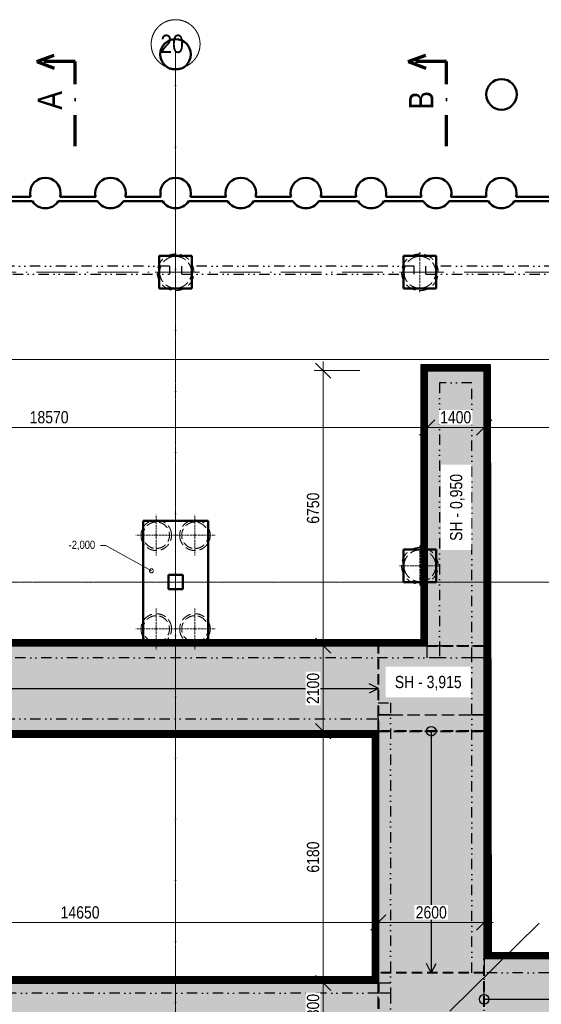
# Model space of a CAD drawing. Header units: millimetres. Extents: x -2694 to 670324, y -147023 to 76385.
# Tile 18 of 51: x 213810 to 226623, y 52217 to 76385. Entities that reach past the tile are written whole.
import ezdxf
from ezdxf import colors
from ezdxf.entities.mleader import LeaderData, LeaderLine
from ezdxf.math import Vec2, Vec3

# ---------------------------------------------------------------- set-up
doc = ezdxf.new("R2010")
doc.units = ezdxf.units.MM
doc.header["$LTSCALE"] = 10
for name, pattern in [('A_CARA_07', [7, 5, -2]), ('Carkovana 0.5x', [0.14, 0.1, -0.04]), ('Cerchovana 2x', [0.5, 0.3, -0.1, 0, -0.1]), ('DASHDOT', [25.4, 12.7, -6.35, 0, -6.35]), ('DASHED', [19.05, 12.7, -6.35]), ('DIVIDE', [31.75, 12.7, -6.35, 0, -6.35, 0, -6.35]), ('Teckovana', [0.06, 0, -0.06]), ('Čerchovaná 20mm', [3000, 2000, -500, 0, -500])]:
    doc.linetypes.add(name, pattern=pattern)
doc.layers.get('0').update_dxf_attribs({"lineweight": 20})
doc.layers.get('Defpoints').update_dxf_attribs({"lineweight": 20})
for name, color, linetype, lineweight in [('_A_OSY_HPFM', 253, 'DASHDOT', 13), ('A_KOTY', 7, 'Continuous', 13), ('A_LEGENDY', 21, 'Continuous', 13), ('A_REZY', 230, 'DASHDOT', 70), ('CA_NEVHRA', 43, 'A_CARA_07', 20), ('CA_POHHRA25', 7, 'Continuous', 20), ('CA_REZY', 1, 'Continuous', 40), ('CA_ZAKLADY25', 43, 'Continuous', 20)]:
    doc.layers.add(name, color=color, linetype=linetype, lineweight=lineweight)
doc.layers.add('A_SRAFY_ZB', color=7, linetype='Continuous', lineweight=13, true_color=0xc8c8c8, transparency=0.3)
doc.layers.add('B_PUD_ZAKLAD_TENKA_PODKLADNI_BETON_A_H.I.', color=7, linetype='Continuous', lineweight=30, true_color=0x05ff44)
doc.layers.add('B_PUD_ZAKLAD_TUCNA_ZAKLAD_SPARA', color=7, linetype='Continuous', lineweight=40, true_color=0xff054b)
doc.layers.add('Rastr', color=252, linetype='Teckovana', lineweight=20, plot=False)
doc.layers.add('Standard', color=131, linetype='Continuous', lineweight=20, transparency=0.25)
doc.styles.add('KÓTY', font='ARIALN.TTF')
doc.dimstyles.new('INPROS - 150', dxfattribs={"dimscale": 150, "dimtxt": 2, "dimasz": 2.5, "dimexe": 1.5, "dimexo": 2, "dimtad": 1, "dimdec": 0, "dimrnd": 5, "dimtxsty": 'KÓTY', "dimblk": 'OBLIQUE', "dimcen": 2.5, "dimdle": 1.5, "dimadec": 0, "dimazin": 0, "dimtfac": 1, "dimtdec": 0, "dimtmove": 2, "dimatfit": 3, "dimldrblk": 'OBLIQUE', "dimfxl": 6, "dimfxlon": 1, "dimtfill": 1, "dimlwd": -1, "dimlwe": -1, "dimarcsym": 0})

# ---------------------------------------------------------------- blocks, each defined once
blk = doc.blocks.new('OSY_HPFM')
at = {"layer": '_A_OSY_HPFM', "color": 7, "linetype": 'Čerchovaná 20mm', "lineweight": 9, "ltscale": 0.05, "transparency": 33554641}
for p, q in [((217640, -1496), (217640, 75185)), ((200726, 70185), (294667, 70185)), ((200726, 62580), (294667, 62580))]:
    blk.add_line(p, q, dxfattribs=at)
at = {"layer": '_A_OSY_HPFM', "color": 7, "lineweight": 9, "ltscale": 100, "transparency": 33554641}
blk.add_circle((217640, 75785), 600, dxfattribs=at)
at = {"layer": '_A_OSY_HPFM', "color": 7, "lineweight": 9, "ltscale": 0.05, "transparency": 33554641, "style": 'KÓTY'}
blk.add_text('20', height=450, dxfattribs=at).set_placement((217268, 75567))
blk = doc.blocks.new('zaklady hpfm')
at = {"layer": 'CA_ZAKLADY25', "color": 8, "lineweight": 50, "true_color": 0x7b7b7b}
for p, q in [((214078, 72033), (213202, 72033)), ((215678, 72033), (214802, 72033)), ((217278, 72033), (216402, 72033)), ((218878, 72033), (218002, 72033)), ((220478, 72033), (219602, 72033)), ((222078, 72033), (221202, 72033)), ((223678, 72033), (222802, 72033)), ((225278, 72033), (224402, 72033)), ((226878, 72033), (226002, 72033)), ((213157, 71930), (214123, 71930)), ((214757, 71930), (215723, 71930)), ((216357, 71930), (217323, 71930)), ((217957, 71930), (218923, 71930)), ((219557, 71930), (220523, 71930)), ((221157, 71930), (222123, 71930)), ((222757, 71930), (223723, 71930)), ((224357, 71930), (225323, 71930)), ((225957, 71930), (226923, 71930)), ((218040, 70585), (217240, 70585)), ((217240, 70585), (217240, 69785)), ((217240, 69785), (217240, 70585)), ((217240, 70585), (218040, 70585)), ((218040, 69785), (218040, 70585)), ((218040, 70585), (218040, 69785)), ((224040, 70585), (223240, 70585)), ((223240, 70585), (223240, 69785)), ((223240, 69785), (223240, 70585)), ((223240, 70585), (224040, 70585)), ((224040, 69785), (224040, 70585)), ((224040, 70585), (224040, 69785)), ((217240, 69785), (218040, 69785)), ((218040, 69785), (217240, 69785)), ((223240, 69785), (224040, 69785)), ((224040, 69785), (223240, 69785)), ((218440, 64080), (216840, 64080)), ((216840, 64080), (216840, 61080)), ((216840, 61080), (216840, 64080)), ((216840, 64080), (218440, 64080)), ((218440, 61080), (218440, 64080)), ((218440, 64080), (218440, 61080)), ((224040, 63380), (223240, 63380)), ((223240, 63380), (223240, 62580)), ((223240, 62580), (223240, 63380)), ((223240, 63380), (224040, 63380)), ((224040, 62580), (224040, 63380)), ((224040, 63380), (224040, 62580)), ((217465, 62755), (217815, 62755)), ((217465, 62405), (217465, 62755)), ((217815, 62755), (217465, 62755)), ((217465, 62755), (217465, 62405)), ((217815, 62755), (217815, 62405)), ((217815, 62405), (217815, 62755)), ((217815, 62405), (217465, 62405)), ((217465, 62405), (217815, 62405)), ((223240, 62580), (224040, 62580)), ((224040, 62580), (223240, 62580)), ((216840, 61080), (218440, 61080)), ((218440, 61080), (216840, 61080))]:
    blk.add_line(p, q, dxfattribs=at)
for centre, start, end in [((217639, 75534), 0, 180), ((217639, 75534), 180, 0), ((225645, 74551), 0, 180), ((225645, 74551), 180, 0), ((214440, 72130), 0, 180), ((216040, 72130), 0, 180), ((217640, 72130), 0, 180), ((219240, 72130), 0, 180), ((220840, 72130), 0, 180), ((222440, 72130), 0, 180), ((224040, 72130), 0, 180), ((225640, 72130), 0, 180), ((214440, 72130), 180, 194.9621), ((214440, 72130), 345.0379, 360), ((216040, 72130), 180, 194.9621), ((216040, 72130), 345.0379, 0), ((217640, 72130), 180, 194.9621), ((217640, 72130), 345.0379, 0), ((219240, 72130), 180, 194.9621), ((219240, 72130), 345.0379, 360), ((220840, 72130), 180, 194.9621), ((220840, 72130), 345.0379, 0), ((222440, 72130), 180, 194.9621), ((222440, 72130), 345.0379, 0), ((224040, 72130), 180, 194.9621), ((224040, 72130), 345.0379, 0), ((225640, 72130), 180, 194.9621), ((225640, 72130), 345.0379, 0), ((214440, 72130), 212.2955, 327.7045), ((216040, 72130), 212.2955, 327.7045), ((217640, 72130), 212.2955, 327.7045), ((219240, 72130), 212.2955, 327.7045), ((220840, 72130), 212.2955, 327.7045), ((222440, 72130), 212.2955, 327.7045), ((224040, 72130), 212.2955, 327.7045), ((225640, 72130), 212.2955, 327.7045)]:
    blk.add_arc(centre, 375, start, end, dxfattribs=at)
blk = doc.blocks.new('PRAHY')
at = {"layer": 'CA_REZY', "color": 251, "linetype": 'DIVIDE', "lineweight": 25, "ltscale": 2, "true_color": 0x646464}
for p, q in [((217490, -125643), (211790, -125643)), ((217490, -125643), (217490, -125643)), ((217490, -125643), (217490, -125843)), ((217790, -125843), (217790, -125643)), ((217790, -125643), (217790, -125643)), ((223490, -125643), (217790, -125643)), ((223490, -125643), (223490, -125643)), ((223490, -125643), (223490, -125843)), ((223790, -125843), (223790, -125643)), ((223790, -125643), (223790, -125643)), ((229490, -125643), (223790, -125643)), ((213005, -125843), (217490, -125843)), ((217790, -125843), (223490, -125843)), ((223790, -125843), (229490, -125843))]:
    blk.add_line(p, q, dxfattribs=at)
blk = doc.blocks.new('rastr jirka netisk')
at = {"layer": 'Rastr', "linetype": 'Cerchovana 2x', "lineweight": 5, "transparency": 33554508}
for p, q in [((217640, 260892), (217640, 199255)), ((300474, 247828), (185603, 247828))]:
    blk.add_line(p, q, dxfattribs=at)
blk = doc.blocks.new('PILOTY')
at = {"layer": 'CA_NEVHRA', "color": 8, "true_color": 0x7b7b7b}
for p, q in [((217640, -131209), (217640, -131010)), ((217640, -131510), (217640, -131209)), ((223640, -131209), (223640, -131010)), ((223640, -131510), (223640, -131209)), ((217440, -131510), (217140, -131510)), ((217640, -131510), (217440, -131510)), ((217640, -131510), (217640, -131809)), ((217640, -131510), (217840, -131510)), ((217840, -131510), (218140, -131510)), ((223440, -131510), (223140, -131510)), ((223640, -131510), (223440, -131510)), ((223640, -131510), (223640, -131809)), ((223640, -131510), (223840, -131510)), ((223840, -131510), (224140, -131510)), ((217640, -131809), (217640, -132010)), ((223640, -131809), (223640, -132010)), ((217165, -137965), (217165, -137465)), ((218115, -137965), (218115, -137465)), ((217165, -137965), (216665, -137965)), ((217165, -137965), (217165, -138014)), ((217165, -137965), (217665, -137965)), ((218115, -137965), (217615, -137965)), ((218115, -137965), (218115, -138014)), ((218115, -137965), (218615, -137965)), ((217165, -138014), (217165, -138465)), ((218115, -138014), (218115, -138465)), ((223640, -138409), (223640, -138215)), ((223640, -138715), (223640, -138409)), ((223440, -138715), (223140, -138715)), ((223640, -138715), (223440, -138715)), ((223640, -138715), (223640, -139009)), ((223640, -138715), (223840, -138715)), ((223840, -138715), (224140, -138715)), ((223640, -139009), (223640, -139215)), ((217165, -140214), (217165, -139765)), ((218115, -140214), (218115, -139765)), ((217165, -140265), (216665, -140265)), ((217165, -140265), (217165, -140214)), ((217165, -140265), (217665, -140265)), ((217165, -140265), (217165, -140765)), ((218115, -140265), (217615, -140265)), ((218115, -140265), (218115, -140214)), ((218115, -140265), (218115, -140765)), ((218115, -140265), (218615, -140265))]:
    blk.add_line(p, q, dxfattribs=at)
at = {"layer": 'CA_NEVHRA', "color": 8, "ltscale": 5, "true_color": 0x7b7b7b}
for centre, radius, start, end in [((217640, -131510), 450, 90, 270), ((217640, -131510), 450, 90, 270), ((217640, -131510), 390, 0, 180), ((217640, -131510), 390, 0, 180), ((217640, -131510), 450, 270, 90), ((217640, -131510), 450, 270, 90), ((223640, -131510), 450, 90, 270), ((223640, -131510), 450, 90, 270), ((223640, -131510), 390, 0, 180), ((223640, -131510), 390, 0, 180), ((223640, -131510), 450, 270, 90), ((223640, -131510), 450, 270, 90), ((217640, -131510), 390, 180, 0), ((217640, -131510), 390, 180, 0), ((223640, -131510), 390, 180, 0), ((223640, -131510), 390, 180, 0), ((217165, -137965), 375, 0, 180), ((217165, -137965), 375, 0, 180), ((217165, -137965), 325, 90, 270), ((217165, -137965), 325, 90, 270), ((217165, -137965), 325, 270, 90), ((217165, -137965), 325, 270, 90), ((218115, -137965), 375, 0, 180), ((218115, -137965), 375, 0, 180), ((218115, -137965), 325, 90, 270), ((218115, -137965), 325, 90, 270), ((218115, -137965), 325, 270, 90), ((218115, -137965), 325, 270, 90), ((217165, -137965), 375, 180, 0), ((217165, -137965), 375, 180, 0), ((218115, -137965), 375, 180, 0), ((218115, -137965), 375, 180, 0), ((223640, -138715), 450, 0, 180), ((223640, -138715), 450, 0, 180), ((223640, -138715), 390, 90, 270), ((223640, -138715), 390, 90, 270), ((223640, -138715), 390, 270, 90), ((223640, -138715), 390, 270, 90), ((223640, -138715), 450, 180, 0), ((223640, -138715), 450, 180, 0), ((217165, -140265), 375, 0, 180), ((217165, -140265), 375, 0, 180), ((218115, -140265), 375, 0, 180), ((218115, -140265), 375, 0, 180), ((217165, -140265), 325, 90, 270), ((217165, -140265), 325, 90, 270), ((217165, -140265), 325, 270, 90), ((217165, -140265), 325, 270, 90), ((218115, -140265), 325, 90, 270), ((218115, -140265), 325, 90, 270), ((218115, -140265), 325, 270, 90), ((218115, -140265), 325, 270, 90), ((217165, -140265), 375, 180, 0), ((217165, -140265), 375, 180, 0), ((218115, -140265), 375, 180, 0), ((218115, -140265), 375, 180, 0)]:
    blk.add_arc(centre, radius, start, end, dxfattribs=at)
blk = doc.blocks.new('_Small')
at = {"color": 0, "linetype": 'ByBlock', "lineweight": -2}
blk.add_circle((0, 0), 0.25, dxfattribs=at)
blk = doc.blocks.new('tvar betonu')
at = {"layer": 'Standard', "color": 13, "linetype": 'DIVIDE', "lineweight": 25, "ltscale": 2, "true_color": 0xff5252, "transparency": 33554687}
for p, q in [((223819, 61019), (223819, 67770)), ((223819, 67770), (224119, 67770)), ((224119, 67770), (225219, 67770)), ((225219, 67770), (225219, 67470)), ((224919, 67470), (224119, 67470)), ((224119, 67470), (224119, 61019)), ((224919, 60719), (224919, 67470)), ((225219, 67470), (225219, 60719)), ((206919, 61020), (223819, 61020)), ((224119, 61020), (224119, 60720)), ((224919, 52990), (224919, 61019)), ((225219, 61019), (225219, 53340)), ((224119, 60720), (206919, 60720)), ((224119, 60719), (224119, 60720)), ((224919, 60720), (224119, 60720)), ((224919, 60719), (224119, 60719)), ((222619, 59220), (222619, 59620)), ((222619, 59620), (222919, 59620)), ((222919, 59620), (222919, 52490)), ((207719, 59220), (222619, 59220)), ((222619, 58920), (207719, 58920)), ((222619, 52740), (222619, 58920)), ((225219, 53340), (230619, 53340)), ((225219, 52990), (224919, 52990)), ((230619, 52990), (225219, 52990)), ((225219, 51690), (225219, 52990)), ((207969, 52740), (222619, 52740)), ((222619, 52490), (207719, 52490)), ((222919, 52490), (222619, 52490)), ((222919, 52490), (222919, 51690))]:
    blk.add_line(p, q, dxfattribs=at)
at = {"layer": 'Standard', "color": 13, "linetype": 'Carkovana 0.5x', "lineweight": 25, "ltscale": 300, "true_color": 0xff5252, "transparency": 33554687}
for p, q in [((223819, 61020), (224119, 61020)), ((224119, 61019), (223819, 61019)), ((223819, 60720), (223819, 61019)), ((224119, 61020), (225219, 61020)), ((224119, 61019), (224919, 61019)), ((224919, 61019), (225219, 61019)), ((225219, 60720), (224919, 60720)), ((225219, 60719), (224919, 60719)), ((222619, 59320), (222919, 59320)), ((222919, 59320), (222619, 59320)), ((222619, 58920), (222619, 59220)), ((222619, 58920), (222619, 59220)), ((222619, 59220), (222619, 58920)), ((222919, 59320), (224919, 59320)), ((224919, 59320), (225219, 59320)), ((225219, 59320), (224919, 59320)), ((225219, 53340), (225219, 52990)), ((222619, 52740), (222919, 52740)), ((222619, 52490), (222619, 52740)), ((222619, 51690), (222619, 52490))]:
    blk.add_line(p, q, dxfattribs=at)
blk = doc.blocks.new('_Oblique')
at = {"color": 0, "linetype": 'ByBlock', "lineweight": -2}
blk.add_line((-0.5, -0.5), (0.5, 0.5), dxfattribs=at)
blk = doc.blocks.new('*D91')
at = {"layer": 'A_KOTY', "color": 0, "transparency": 16777216}
for p, q in [((205249, 65478), (205249, 66603)), ((223819, 65478), (223819, 66603)), ((205024, 66378), (224044, 66378))]:
    blk.add_line(p, q, dxfattribs=at)
at = {"layer": 'Defpoints', "color": 0, "transparency": 16777216}
for p in [(223819, 66378), (205249, 61020), (223819, 61019)]:
    blk.add_point(p, dxfattribs=at)
at = {"layer": 'A_KOTY', "color": 0, "transparency": 16777216, "xscale": 375, "yscale": 375, "zscale": 375, "rotation": 180}
blk.add_blockref('_Oblique', (205249, 66378), dxfattribs=at)
at = {"layer": 'A_KOTY', "color": 0, "transparency": 16777216, "xscale": 375, "yscale": 375, "zscale": 375}
blk.add_blockref('_Oblique', (223819, 66378), dxfattribs=at)
at = {"layer": 'A_KOTY', "color": 0, "transparency": 16777216, "insert": (214534, 66625), "char_height": 300, "attachment_point": 5, "style": 'KÓTY', "bg_fill": 3, "box_fill_scale": 1.1, "bg_fill_color": 256, "bg_fill_true_color": 13158600, "bg_fill_transparency": 0}
blk.add_mtext('18570', dxfattribs=at)
blk = doc.blocks.new('*D92')
at = {"layer": 'A_KOTY', "color": 0, "transparency": 16777216}
for p, q in [((223819, 65478), (223819, 66603)), ((225219, 65478), (225219, 66603)), ((223594, 66378), (225444, 66378))]:
    blk.add_line(p, q, dxfattribs=at)
at = {"layer": 'Defpoints', "color": 0, "transparency": 16777216}
for p in [(225219, 66378), (223819, 61019), (225219, 61020)]:
    blk.add_point(p, dxfattribs=at)
at = {"layer": 'A_KOTY', "color": 0, "transparency": 16777216, "xscale": 375, "yscale": 375, "zscale": 375, "rotation": 180}
blk.add_blockref('_Oblique', (223819, 66378), dxfattribs=at)
at = {"layer": 'A_KOTY', "color": 0, "transparency": 16777216, "xscale": 375, "yscale": 375, "zscale": 375}
blk.add_blockref('_Oblique', (225219, 66378), dxfattribs=at)
at = {"layer": 'A_KOTY', "color": 0, "transparency": 16777216, "insert": (224519, 66625), "char_height": 300, "attachment_point": 5, "style": 'KÓTY', "bg_fill": 3, "box_fill_scale": 1.1, "bg_fill_color": 256, "bg_fill_true_color": 13158600, "bg_fill_transparency": 0}
blk.add_mtext('1400', dxfattribs=at)
blk = doc.blocks.new('*D93')
at = {"layer": 'A_KOTY', "color": 0, "transparency": 16777216}
for p, q in [((225219, 65478), (225219, 66603)), ((230606, 65478), (230606, 66603)), ((224994, 66378), (230831, 66378))]:
    blk.add_line(p, q, dxfattribs=at)
at = {"layer": 'Defpoints', "color": 0, "transparency": 16777216}
for p in [(230606, 66378), (230606, 62183), (225219, 61020)]:
    blk.add_point(p, dxfattribs=at)
at = {"layer": 'A_KOTY', "color": 0, "transparency": 16777216, "xscale": 375, "yscale": 375, "zscale": 375, "rotation": 180}
blk.add_blockref('_Oblique', (225219, 66378), dxfattribs=at)
at = {"layer": 'A_KOTY', "color": 0, "transparency": 16777216, "xscale": 375, "yscale": 375, "zscale": 375}
blk.add_blockref('_Oblique', (230606, 66378), dxfattribs=at)
at = {"layer": 'A_KOTY', "color": 0, "transparency": 16777216, "insert": (227913, 66625), "char_height": 300, "attachment_point": 5, "style": 'KÓTY', "bg_fill": 3, "box_fill_scale": 1.1, "bg_fill_color": 256, "bg_fill_true_color": 13158600, "bg_fill_transparency": 0}
blk.add_mtext('5385', dxfattribs=at)
blk = doc.blocks.new('*D101')
at = {"layer": 'A_KOTY', "color": 0, "transparency": 16777216}
for p, q in [((205249, 67143), (205249, 68268)), ((287899, 67143), (287899, 68268)), ((205024, 68043), (288124, 68043))]:
    blk.add_line(p, q, dxfattribs=at)
at = {"layer": 'Defpoints', "color": 0, "transparency": 16777216}
for p in [(287899, 68043), (205249, 61020), (287899, 59620)]:
    blk.add_point(p, dxfattribs=at)
at = {"layer": 'A_KOTY', "color": 0, "transparency": 16777216, "xscale": 375, "yscale": 375, "zscale": 375, "rotation": 180}
blk.add_blockref('_Oblique', (205249, 68043), dxfattribs=at)
at = {"layer": 'A_KOTY', "color": 0, "transparency": 16777216, "xscale": 375, "yscale": 375, "zscale": 375}
blk.add_blockref('_Oblique', (287899, 68043), dxfattribs=at)
at = {"layer": 'A_KOTY', "color": 0, "transparency": 16777216, "insert": (246574, 68289), "char_height": 300, "attachment_point": 5, "style": 'KÓTY', "bg_fill": 3, "box_fill_scale": 1.1, "bg_fill_color": 256, "bg_fill_true_color": 13158600, "bg_fill_transparency": 0}
blk.add_mtext('82650', dxfattribs=at)
blk = doc.blocks.new('*D102')
at = {"layer": 'A_KOTY', "color": 0, "transparency": 16777216}
for p, q in [((221265, 52515), (221265, 59145)), ((222165, 58920), (221040, 58920)), ((222165, 52740), (221040, 52740))]:
    blk.add_line(p, q, dxfattribs=at)
at = {"layer": 'Defpoints', "color": 0, "lineweight": 100, "transparency": 16777216}
for p in [(221265, 58920), (222619, 58920), (222619, 52740)]:
    blk.add_point(p, dxfattribs=at)
at = {"layer": 'A_KOTY', "color": 0, "transparency": 16777216, "xscale": 375, "yscale": 375, "zscale": 375}
for p, rotation in [((221265, 58920), 90), ((221265, 52740), 270)]:
    blk.add_blockref('_Oblique', p, dxfattribs=dict(at, rotation=rotation))
at = {"layer": 'A_KOTY', "color": 0, "transparency": 16777216, "insert": (221018, 55830), "char_height": 300, "attachment_point": 5, "rotation": 90, "style": 'KÓTY', "bg_fill": 3, "box_fill_scale": 1.1, "bg_fill_color": 256, "bg_fill_true_color": 13158600, "bg_fill_transparency": 0}
blk.add_mtext('6180', dxfattribs=at)
blk = doc.blocks.new('*D103')
at = {"layer": 'A_KOTY', "color": 0, "transparency": 16777216}
for p, q in [((221265, 58695), (221265, 61244)), ((222165, 61019), (221040, 61019)), ((222165, 58920), (221040, 58920))]:
    blk.add_line(p, q, dxfattribs=at)
at = {"layer": 'Defpoints', "color": 0, "transparency": 16777216}
for p in [(221265, 61019), (223819, 61019), (222619, 58920)]:
    blk.add_point(p, dxfattribs=at)
at = {"layer": 'A_KOTY', "color": 0, "transparency": 16777216, "xscale": 375, "yscale": 375, "zscale": 375}
for p, rotation in [((221265, 61019), 90), ((221265, 58920), 270)]:
    blk.add_blockref('_Oblique', p, dxfattribs=dict(at, rotation=rotation))
at = {"layer": 'A_KOTY', "color": 0, "transparency": 16777216, "insert": (221018, 59969), "char_height": 300, "attachment_point": 5, "rotation": 90, "style": 'KÓTY', "bg_fill": 3, "box_fill_scale": 1.1, "bg_fill_color": 256, "bg_fill_true_color": 13158600, "bg_fill_transparency": 0}
blk.add_mtext('2100', dxfattribs=at)
blk = doc.blocks.new('*D104')
at = {"layer": 'A_KOTY', "color": 0, "transparency": 16777216}
for p, q in [((221265, 60794), (221265, 67995)), ((222165, 67770), (221040, 67770)), ((222165, 61019), (221040, 61019))]:
    blk.add_line(p, q, dxfattribs=at)
at = {"layer": 'Defpoints', "color": 0, "transparency": 16777216}
for p in [(221265, 67770), (223819, 67770), (223819, 61019)]:
    blk.add_point(p, dxfattribs=at)
at = {"layer": 'A_KOTY', "color": 0, "transparency": 16777216, "xscale": 375, "yscale": 375, "zscale": 375}
for p, rotation in [((221265, 67770), 90), ((221265, 61019), 270)]:
    blk.add_blockref('_Oblique', p, dxfattribs=dict(at, rotation=rotation))
at = {"layer": 'A_KOTY', "color": 0, "transparency": 16777216, "insert": (221018, 64394), "char_height": 300, "attachment_point": 5, "rotation": 90, "style": 'KÓTY', "bg_fill": 3, "box_fill_scale": 1.1, "bg_fill_color": 256, "bg_fill_true_color": 13158600, "bg_fill_transparency": 0}
blk.add_mtext('6750', dxfattribs=at)
blk = doc.blocks.new('*D105')
at = {"layer": 'A_KOTY', "color": 0, "transparency": 16777216}
for p, q in [((207969, 53324), (207969, 54449)), ((222619, 53324), (222619, 54449)), ((207744, 54224), (222844, 54224))]:
    blk.add_line(p, q, dxfattribs=at)
at = {"layer": 'Defpoints', "color": 0, "transparency": 16777216}
for p in [(222619, 54224), (207969, 52740), (222619, 52740)]:
    blk.add_point(p, dxfattribs=at)
at = {"layer": 'A_KOTY', "color": 0, "transparency": 16777216, "xscale": 375, "yscale": 375, "zscale": 375, "rotation": 180}
blk.add_blockref('_Oblique', (207969, 54224), dxfattribs=at)
at = {"layer": 'A_KOTY', "color": 0, "transparency": 16777216, "xscale": 375, "yscale": 375, "zscale": 375}
blk.add_blockref('_Oblique', (222619, 54224), dxfattribs=at)
at = {"layer": 'A_KOTY', "color": 0, "transparency": 16777216, "insert": (215294, 54471), "char_height": 300, "attachment_point": 5, "style": 'KÓTY', "bg_fill": 3, "box_fill_scale": 1.1, "bg_fill_color": 256, "bg_fill_true_color": 13158600, "bg_fill_transparency": 0}
blk.add_mtext('14650', dxfattribs=at)
blk = doc.blocks.new('*D107')
at = {"layer": 'A_KOTY', "color": 0, "transparency": 16777216}
for p, q in [((222619, 53324), (222619, 54449)), ((225219, 53640), (225219, 54449)), ((222394, 54224), (225444, 54224))]:
    blk.add_line(p, q, dxfattribs=at)
at = {"layer": 'Defpoints', "color": 0, "lineweight": 100, "transparency": 16777216}
for p in [(225219, 54224), (225219, 53340), (222619, 52740)]:
    blk.add_point(p, dxfattribs=at)
at = {"layer": 'A_KOTY', "color": 0, "transparency": 16777216, "xscale": 375, "yscale": 375, "zscale": 375, "rotation": 180}
blk.add_blockref('_Oblique', (222619, 54224), dxfattribs=at)
at = {"layer": 'A_KOTY', "color": 0, "transparency": 16777216, "xscale": 375, "yscale": 375, "zscale": 375}
blk.add_blockref('_Oblique', (225219, 54224), dxfattribs=at)
at = {"layer": 'A_KOTY', "color": 0, "transparency": 16777216, "insert": (223919, 54471), "char_height": 300, "attachment_point": 5, "style": 'KÓTY', "bg_fill": 3, "box_fill_scale": 1.1, "bg_fill_color": 256, "bg_fill_true_color": 13158600, "bg_fill_transparency": 0}
blk.add_mtext('2600', dxfattribs=at)
blk = doc.blocks.new('*D151')
at = {"layer": 'A_KOTY', "color": 0, "transparency": 16777216}
for p, q in [((221265, 52965), (221265, 51215)), ((222165, 52740), (221040, 52740)), ((222165, 51440), (221040, 51440))]:
    blk.add_line(p, q, dxfattribs=at)
at = {"layer": 'Defpoints', "color": 0, "transparency": 16777216}
for p in [(222619, 52740), (221265, 51440), (222619, 51440)]:
    blk.add_point(p, dxfattribs=at)
at = {"layer": 'A_KOTY', "color": 0, "transparency": 16777216, "xscale": 375, "yscale": 375, "zscale": 375}
for p, rotation in [((221265, 52740), 90), ((221265, 51440), 270)]:
    blk.add_blockref('_Oblique', p, dxfattribs=dict(at, rotation=rotation))
at = {"layer": 'A_KOTY', "color": 0, "transparency": 16777216, "insert": (221018, 52090), "char_height": 300, "attachment_point": 5, "rotation": 90, "style": 'KÓTY', "bg_fill": 3, "box_fill_scale": 1.1, "bg_fill_color": 256, "bg_fill_true_color": 13158600, "bg_fill_transparency": 0}
blk.add_mtext('1300', dxfattribs=at)

msp = doc.modelspace()

# ---------------------------------------------------------------- hatches: boundary and pattern name
at = {"layer": 'A_SRAFY_ZB', "linetype": 'Continuous', "lineweight": -3}
h = msp.add_hatch(color=256, dxfattribs=at)
h.paths.add_polyline_path([(225219.5, 67770), (223819.5, 67770), (223819.5, 61019), (225219.5, 61019)])
h.paths.add_polyline_path([(232006, 62182.9), (230619.5, 62182.9), (230619.5, 53348.1), (232019.4, 53350.3)])
h = msp.add_hatch(color=256, dxfattribs=at)
edge = h.paths.add_edge_path()
edge.add_line((225219.5, 61019), (223819.5, 61019))
edge.add_line((223819.5, 61019), (205249.5, 61019))
edge.add_line((205249.5, 61019), (205249.4, 58919.9))
edge.add_line((205249.4, 58919.9), (223801.5, 58920))
edge.add_arc((223919.5, 58920), 118, 0, 180, ccw=False)
edge.add_line((224037.5, 58920), (225219.5, 58920))
edge.add_line((225219.5, 58920), (225219.5, 61019))
h = msp.add_hatch(color=256, dxfattribs=at)
h.paths.add_polyline_path([(223801.5, 58920), (224037.5, 58920, 1)])
h.paths.add_polyline_path([(223669.5, 58920), (222619.5, 58920), (222619.5, 52990), (223669.5, 52990)])
h.paths.add_polyline_path([(223919.5, 58802, -0.4142136), (223801.5, 58920), (223669.5, 58920), (223669.5, 52990), (223919.5, 52990)])
h.paths.add_polyline_path([(224241.3, 58920), (224037.5, 58920, -0.4142136), (223919.5, 58802), (223919.5, 52990), (224241.3, 52990)])
h.paths.add_polyline_path([(225219.5, 58920), (224241.3, 58920), (224241.3, 52990), (225219.5, 52990), (225219.5, 53340)])
h.paths.add_polyline_path([(223919.5, 58920), (223801.5, 58920, 0.4142136), (223919.5, 58802)], flags=17)
h.paths.add_polyline_path([(224037.5, 58920), (223919.5, 58920), (223919.5, 58802, 0.4142136)], flags=17)
h = msp.add_hatch(color=256, dxfattribs=at)
h.paths.add_polyline_path([(222619.5, 52740), (215169.1, 52740), (215169.1, 51440), (215256.5, 51440), (215256.5, 51690), (217656.5, 51690), (217656.5, 51440), (222619.5, 51440)])
h.paths.add_polyline_path([(215169.1, 52740), (207969.5, 52740), (207969.5, 58919), (206619.5, 58920), (206619.5, 51440), (207969.5, 51440), (215169.1, 51440)])
h = msp.add_hatch(color=256, dxfattribs=at)
h.paths.add_polyline_path([(269299.5, 52340), (225337.5, 52340, -0.3723636), (225236.5, 52223.2), (225238.6, 51390), (230682.5, 51390), (230682.5, 51690), (233082.5, 51690), (233082.5, 51340), (240369.5, 51340), (241669.5, 51340), (252849.5, 51340), (254149.5, 51340), (261436.5, 51340), (261436.5, 51690), (263836.5, 51690), (263836.5, 51340), (269299.5, 51340)])
h.paths.add_polyline_path([(269299.5, 53341), (267186, 53341), (265786, 53341), (232012.7, 53340), (232012.7, 53350.2), (230619.5, 53348.1), (225233.7, 53340), (225235.9, 52456.8, -0.3738134), (225337.5, 52340), (269299.5, 52340)])
h.paths.add_polyline_path([(225337.5, 52340), (225236.2, 52340), (225236.5, 52223.2, 0.3723636)])
h.paths.add_polyline_path([(225235.9, 52456.8), (225236.2, 52340), (225337.5, 52340, 0.3738134)], flags=17)
h = msp.add_hatch(color=256, dxfattribs=at)
h.paths.add_polyline_path([(223669.5, 52990), (222619.5, 52990), (222619.5, 51390), (223551.5, 51390, -0.4142136), (223669.5, 51507.9)])
h.paths.add_polyline_path([(224241.3, 52990), (223669.5, 52990), (223669.5, 51507.9, -0.4142136), (223787.5, 51390), (224241.3, 51390)])
h.paths.add_polyline_path([(225219.5, 52457.9, 0.4142099), (225101.5, 52340, 0.4142089), (225219.5, 52222)], flags=17)
h.paths.add_polyline_path([(225219.5, 52990), (224241.3, 52990), (224241.3, 51390), (224719.5, 51390), (225219.5, 51391.2), (225219.5, 52222, -0.4142089), (225101.5, 52340, -0.4142099), (225219.5, 52457.9)])
h.paths.add_polyline_path([(223669.5, 51507.9), (223669.5, 51390), (223787.5, 51390, 0.4142136)], flags=17)
h.paths.add_polyline_path([(223669.5, 51507.9, 0.4142136), (223551.5, 51390), (223669.5, 51390)], flags=17)

# ---------------------------------------------------------------- linework, layer by layer
at = {"layer": 'A_KOTY', "lineweight": 25, "transparency": 33554687}
msp.add_lwpolyline([(226570.6, 54205.3), (224379.4, 52045.1)], dxfattribs=at)
at = {"layer": 'A_REZY', "ltscale": 6}
for p, q in [((214229.1, 75355.9), (214660.8, 75516)), ((223352.6, 75355.9), (223784.3, 75516)), ((215169.1, 75355.9), (214229.1, 75355.9)), ((214229.1, 75355.9), (214660.8, 75195.7)), ((215169.1, 73280.2), (215169.1, 75355.9)), ((224292.7, 75355.9), (223352.6, 75355.9)), ((223352.6, 75355.9), (223784.3, 75195.7)), ((224292.7, 73280.2), (224292.7, 75355.9))]:
    msp.add_line(p, q, dxfattribs=at)
at = {"layer": 'B_PUD_ZAKLAD_TENKA_PODKLADNI_BETON_A_H.I.', "transparency": 33554559, "const_width": 140}
msp.add_lwpolyline([(206919.5, 61095), (223744.5, 61094), (223744.5, 67845), (225294.4, 67845), (225316.2, 53415), (230534.4, 53415), (230531, 62257.9), (232080.8, 62257.9), (232104.3, 53415), (241640, 53415.2)], dxfattribs=at)
at = {"layer": 'B_PUD_ZAKLAD_TENKA_PODKLADNI_BETON_A_H.I.'}
msp.add_lwpolyline([(206919.5, 61170), (223669.5, 61169), (223669.5, 67920), (225369.3, 67920), (225391.1, 53490), (230459.4, 53490), (230455.9, 62332.9), (232155.6, 62332.9), (232179.1, 53490), (241640, 53490.2)], dxfattribs=at)
at = {"layer": 'B_PUD_ZAKLAD_TENKA_PODKLADNI_BETON_A_H.I.', "transparency": 33554559, "const_width": 140}
msp.add_lwpolyline([(208044.5, 58845), (222544.5, 58845), (222544.5, 52815), (208044.5, 52815)], close=True, dxfattribs=at)
at = {"layer": 'B_PUD_ZAKLAD_TENKA_PODKLADNI_BETON_A_H.I.'}
msp.add_lwpolyline([(208119.5, 58770), (222469.5, 58770), (222469.5, 52890), (208119.5, 52890)], close=True, dxfattribs=at)
at = {"layer": 'B_PUD_ZAKLAD_TUCNA_ZAKLAD_SPARA', "linetype": 'DASHED', "ltscale": 2}
msp.add_line((225219.5, 58920), (222619.5, 58920), dxfattribs=at)
at = {"layer": 'B_PUD_ZAKLAD_TUCNA_ZAKLAD_SPARA'}
for points in [[(207971, 61020), (223819.5, 61019), (223819.5, 67770), (225219.5, 67770), (225219.5, 53340)], [(207969.5, 58919), (207969.5, 52740), (222619.5, 52740), (222619.5, 58920), (207969.5, 58919)], [(225219.5, 53340), (230619.4, 53348.1)]]:
    msp.add_lwpolyline(points, dxfattribs=at)
at = {"layer": 'B_PUD_ZAKLAD_TUCNA_ZAKLAD_SPARA', "linetype": 'DASHED', "ltscale": 2}
for points in [[(222619.5, 58920), (222619.6, 61019)], [(223819.5, 61019), (225219.5, 61019)], [(222619.5, 58920), (225219.5, 58920)], [(224719.5, 45635), (224719.5, 51390), (225219.5, 51391.2), (225219.5, 53340)], [(225219.5, 52990), (222619.5, 52990)], [(222619.5, 52740), (222619.5, 51440)]]:
    msp.add_lwpolyline(points, dxfattribs=at)
at = {"layer": 'B_PUD_ZAKLAD_TUCNA_ZAKLAD_SPARA', "lineweight": 25}
for points in [[(206919.5, 59969.5), (222619.5, 59968.8), (222392.8, 60086.8)], [(206919.5, 59969.5), (222619.5, 59968.8), (222392.8, 59850.8)], [(223919.5, 58920), (223919.5, 52990), (223801.5, 53216.7)], [(223919.5, 58920), (223919.5, 52990), (224037.5, 53216.7)], [(225219.5, 52340), (269299.5, 52340), (269072.8, 52457.9)], [(225219.5, 52340), (269299.5, 52340), (269072.8, 52222)]]:
    msp.add_lwpolyline(points, dxfattribs=at)
for centre in [(223919.5, 58920), (225219.5, 52340)]:
    msp.add_circle(centre, 118, dxfattribs=at)

# ---------------------------------------------------------------- block references
at = {"layer": '_A_OSY_HPFM'}
msp.add_blockref('OSY_HPFM', (0, 0), dxfattribs=at)
at = {"layer": 'CA_NEVHRA'}
msp.add_blockref('PILOTY', (0, 201694.5), dxfattribs=at)
at = {"layer": 'CA_POHHRA25'}
msp.add_blockref('PRAHY', (0, 195978.4), dxfattribs=at)
at = {"layer": 'CA_ZAKLADY25'}
msp.add_blockref('zaklady hpfm', (0, 0), dxfattribs=at)
at = {"layer": 'Rastr'}
msp.add_blockref('rastr jirka netisk', (0, -185247.8), dxfattribs=at)
at = {"layer": 'Standard', "color": 2}
msp.add_blockref('tvar betonu', (0, 0), dxfattribs=at)

# ---------------------------------------------------------------- texts
at = {"layer": 'A_REZY', "ltscale": 1.7, "style": 'KÓTY'}
for s, p in [('A', (214850.6, 74175.8)), ('B', (223974.1, 74175.8))]:
    msp.add_text(s, height=600, rotation=90, dxfattribs=at).set_placement(p)

# ---------------------------------------------------------------- next in the draw order: texts
at = {"layer": 'A_KOTY', "lineweight": 25, "transparency": 33554687, "insert": (224559.6, 64412.4), "char_height": 300, "attachment_point": 5, "rotation": 90, "style": 'KÓTY', "bg_fill": 3, "box_fill_scale": 1.75, "bg_fill_color": 256, "bg_fill_transparency": 0}
msp.add_mtext('SH - 0,950', dxfattribs=at)
at = {"layer": 'A_KOTY', "lineweight": 25, "transparency": 33554687, "insert": (223845, 60100.4), "char_height": 300, "attachment_point": 5, "style": 'KÓTY', "bg_fill": 3, "box_fill_scale": 1.75, "bg_fill_color": 256, "bg_fill_transparency": 0}
msp.add_mtext('SH - 3,915', dxfattribs=at)

# ---------------------------------------------------------------- next in the draw order: dimensions: what is measured, and where the dimension line sits
at = {"layer": 'A_KOTY'}
dim = msp.add_linear_dim(base=(221265.1, 58920), p1=(222619.5, 52740), p2=(222619.1, 58920), angle=90, dimstyle='INPROS - 150', dxfattribs=at)
dim.commit()
dim.dimension.update_dxf_attribs({"geometry": '*D102', "text_midpoint": (221018.2, 55830)})

# ---------------------------------------------------------------- next in the draw order: leaders
at = {"layer": 'A_LEGENDY', "color": 251, "true_color": 0x646464}
ml = msp.add_multileader_mtext('Standard', dxfattribs=at)
ml.set_content('-2,000', color=(100, 100, 100), style='KÓTY')
ml.set_leader_properties(color=256, linetype='Continuous', lineweight=-1)
ml.set_arrow_properties(name='SMALL')
ml.build(insert=Vec2(0, 0))
ml.multileader.update_dxf_attribs({"has_text_frame": 1, "text_left_attachment_type": 2, "text_right_attachment_type": 2, "dogleg_length": 66.7, "arrow_head_size": 200})
ctx = ml.context
ctx.base_point, ctx.char_height, ctx.arrow_head_size, ctx.landing_gap_size, ctx.plane_origin = Vec3(214863.4, 63475.6), 200, 200, 150, Vec3(218892.2, 71679.9)
ctx.left_attachment, ctx.right_attachment = 2, 2
notes = []
notes.append((ctx, [(1, (1, 1, 0), (215927.9, 63475.6), (-1, 0), 133.3, [(0, [(217046.5, 62856.4)], 0, [])])]))
ctx.mtext.insert, ctx.mtext.rotation, ctx.mtext.defined_height, ctx.mtext.flow_direction = Vec3(215013.4, 63595.8), 6.2831853, 318.5, 5
ctx.mtext.has_bg_fill, ctx.mtext.bg_color, ctx.mtext.bg_scale_factor, ctx.mtext.bg_transparency, ctx.mtext.use_window_bg_color = 1, -1027028792, 1.5, 0, 1
for ctx, leaders in notes:
    for number, flags, end, landing, length, lines in leaders:
        leader = LeaderData()
        leader.index, (leader.has_last_leader_line, leader.has_dogleg_vector, leader.attachment_direction) = number, flags
        leader.last_leader_point, leader.dogleg_vector, leader.dogleg_length = Vec3(end), Vec3(landing), length
        for number, points, colour, breaks in lines:
            line = LeaderLine()
            line.index, line.vertices, line.color, line.breaks = number, Vec3.list(points), colors.encode_raw_color(colour), breaks
            leader.lines.append(line)
        ctx.leaders.append(leader)

# ---------------------------------------------------------------- next in the draw order: dimensions: what is measured, and where the dimension line sits
at = {"layer": 'A_KOTY'}
for base, p1, p2, picture, middle in [((223819.5, 66378.5), (205249.5, 61020), (223819.5, 61019), '*D91', (214534.5, 66625.4)), ((222619.5, 54223.7), (207969.5, 52740), (222619.5, 52740), '*D105', (215294.5, 54470.6))]:
    dim = msp.add_linear_dim(base=base, p1=p1, p2=p2, dimstyle='INPROS - 150', dxfattribs=at)
    dim.commit()
    dim.dimension.update_dxf_attribs({"geometry": picture, "text_midpoint": middle})

# ---------------------------------------------------------------- next in the draw order: dimensions: what is measured, and where the dimension line sits
for base, p1, p2, picture, middle in [((225219.5, 66378.5), (223819.5, 61019), (225219.5, 61020), '*D92', (224519.5, 66625.4)), ((225219.5, 54223.7), (222619.5, 52740), (225219.5, 53340), '*D107', (223919.5, 54470.6))]:
    dim = msp.add_linear_dim(base=base, p1=p1, p2=p2, dimstyle='INPROS - 150', dxfattribs=at)
    dim.commit()
    dim.dimension.update_dxf_attribs({"geometry": picture, "text_midpoint": middle})

# ---------------------------------------------------------------- next in the draw order: dimensions: what is measured, and where the dimension line sits
dim = msp.add_linear_dim(base=(230606.0011, 66378.4729), p1=(225219.4771, 61019.9512), p2=(230606.0011, 62182.8512), dimstyle='INPROS - 150', dxfattribs=at)
dim.commit()
dim.dimension.update_dxf_attribs({"geometry": '*D93', "text_midpoint": (227912.7391, 66625.3948)})
dim = msp.add_linear_dim(base=(221265.1, 51440), p1=(222619.5, 52740), p2=(222619.5, 51440), angle=90, dimstyle='INPROS - 150', dxfattribs=at)
dim.commit()
dim.dimension.update_dxf_attribs({"geometry": '*D151', "text_midpoint": (221018.2, 52090)})

# ---------------------------------------------------------------- next in the draw order: dimensions: what is measured, and where the dimension line sits
dim = msp.add_linear_dim(base=(287899.5, 68042.5), p1=(205249.5, 61020), p2=(287899.5, 59620), dimstyle='INPROS - 150', dxfattribs=at)
dim.commit()
dim.dimension.update_dxf_attribs({"geometry": '*D101', "text_midpoint": (246574.5, 68289.4)})

# ---------------------------------------------------------------- next in the draw order: dimensions: what is measured, and where the dimension line sits
dim = msp.add_linear_dim(base=(221265.1, 61019), p1=(222619.1, 58920), p2=(223819.5, 61019), angle=90, dimstyle='INPROS - 150', dxfattribs=at)
dim.commit()
dim.dimension.update_dxf_attribs({"geometry": '*D103', "text_midpoint": (221018.2, 59969.5)})

# ---------------------------------------------------------------- next in the draw order: dimensions: what is measured, and where the dimension line sits
dim = msp.add_linear_dim(base=(221265.1, 67770), p1=(223819.5, 61019), p2=(223819.5, 67770), angle=90, dimstyle='INPROS - 150', dxfattribs=at)
dim.commit()
dim.dimension.update_dxf_attribs({"geometry": '*D104', "text_midpoint": (221018.2, 64394.5)})

doc.saveas('drawing.dxf')
